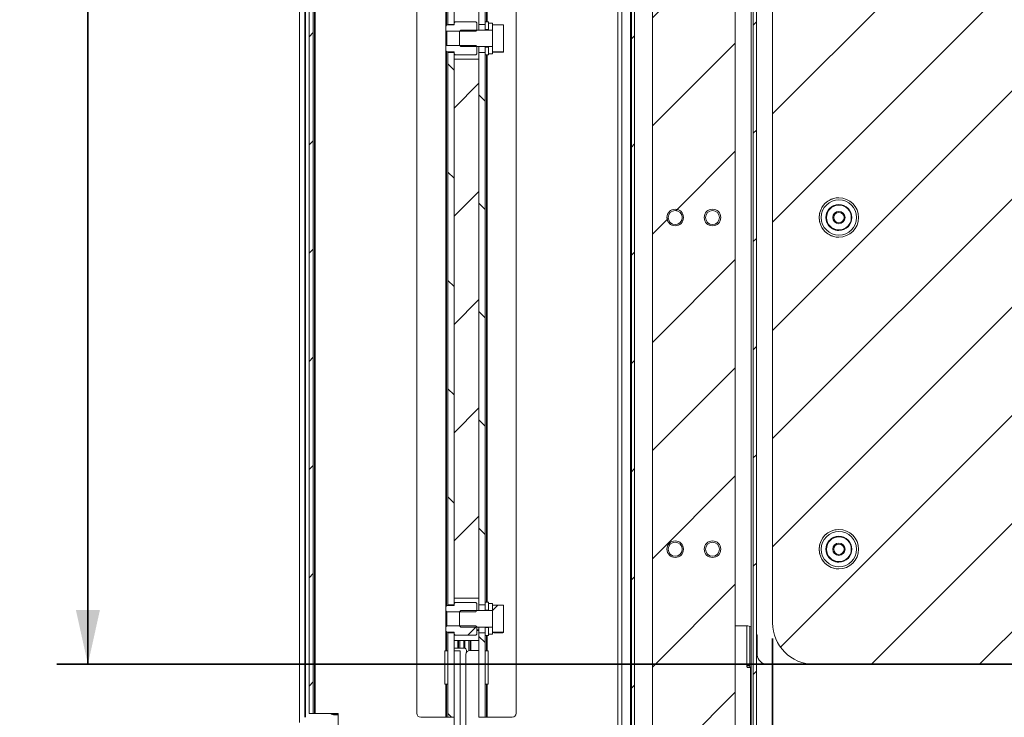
# Model space of a CAD drawing. Header units: millimetres. Extents: x 4 to 1188, y 1 to 840.
# Tile 180 of 256: x 639 to 702, y 328 to 373. Entities that reach past the tile are written whole.
import ezdxf

# ---------------------------------------------------------------- set-up
doc = ezdxf.new("R2010")
doc.units = ezdxf.units.MM
doc.layers.add('1', color=7, linetype='Continuous')
doc.styles.add('Arial Unicode MS', font='Arial Unicode MS')
doc.dimstyles.get("Standard").update_dxf_attribs({"dimtxt": 0.18, "dimasz": 0.18, "dimexe": 0.18, "dimexo": 0.0625, "dimgap": 0.09, "dimtad": 0, "dimtih": 1, "dimtoh": 1, "dimdec": 4, "dimzin": 0, "dimdsep": 46, "dimtxsty": 'Standard', "dimcen": 0.09, "dimadec": 0, "dimazin": 0, "dimtfac": 1, "dimtdec": 4, "dimtofl": 0, "dimtmove": 0, "dimatfit": 3, "dimfxl": 0, "dimtolj": 1, "dimtzin": 0, "dimarcsym": 0})

# ---------------------------------------------------------------- blocks, each defined once
blk = doc.blocks.new('_U9')
at = {"layer": '1', "color": 18, "lineweight": 35}
for p, q in [((765.566, 431.416), (765.566, 279.229)), ((687.293, 333.42), (687.293, 279.229)), ((687.293, 281.229), (765.566, 281.229))]:
    blk.add_line(p, q, dxfattribs=at)
at = {"layer": '1', "color": 18, "lineweight": 70}
for points in [[(687.293, 281.229), (690.793, 282.005), (690.793, 280.453)], [(765.566, 281.229), (762.066, 280.453), (762.066, 282.005)]]:
    blk.add_solid(points, dxfattribs=at)
at = {"layer": '1', "color": 18, "linetype": 'Continuous', "lineweight": 13, "insert": (723.242, 281.976), "char_height": 3, "attachment_point": 7, "line_spacing_factor": 1.047437, "style": 'Arial Unicode MS'}
blk.add_mtext('\\fArial Unicode MS|b0|i0;\\W1.0000;587', dxfattribs=at)
blk = doc.blocks.new('_U30')
at = {"layer": '1', "color": 18, "lineweight": 35}
for p, q in [((692.959, 533.086), (641.229, 533.086)), ((643.229, 533.086), (643.229, 331.751)), ((725.426, 331.751), (641.229, 331.751))]:
    blk.add_line(p, q, dxfattribs=at)
at = {"layer": '1', "color": 18, "lineweight": 70}
for points in [[(643.229, 533.086), (644.005, 529.586), (642.454, 529.586)], [(643.229, 331.751), (642.454, 335.251), (644.005, 335.251)]]:
    blk.add_solid(points, dxfattribs=at)
at = {"layer": '1', "color": 18, "linetype": 'Continuous', "lineweight": 13, "insert": (642.777, 428.042), "char_height": 3, "attachment_point": 7, "rotation": 90, "line_spacing_factor": 1.047437, "style": 'Arial Unicode MS'}
blk.add_mtext('\\fArial Unicode MS|b0|i0;\\W1.0000;1510', dxfattribs=at)

msp = doc.modelspace()

# ---------------------------------------------------------------- hatches: boundary and pattern name
at = {"layer": '1', "linetype": 'Continuous', "lineweight": 35}
h = msp.add_hatch(dxfattribs=at)
h.set_pattern_fill('ANSI31', color=154, scale=1.55, angle=-2.13e-14, style=0)
edge = h.paths.add_edge_path(flags=0)
edge.add_ellipse((691.5592, 360.4864), major_axis=(-1.2667, 0), ratio=1, start_angle=0, end_angle=360)
edge = h.paths.add_edge_path(flags=0)
edge.add_ellipse((691.5592, 381.8197), major_axis=(-1.2667, 0), ratio=1, start_angle=0, end_angle=360)
edge = h.paths.add_edge_path(flags=0)
edge.add_ellipse((691.5592, 403.153), major_axis=(-1.2667, 0), ratio=1, start_angle=0, end_angle=360)
edge = h.paths.add_edge_path(flags=0)
edge.add_line((687.2926, 334.4197), (687.2926, 407.146))
edge.add_ellipse((687.8259, 407.146), major_axis=(0.5333, 0), ratio=1, start_angle=150, end_angle=180, ccw=False)
edge.add_line((687.364, 407.4127), (691.2211, 414.0934))
edge.add_ellipse((690.7592, 414.36), major_axis=(0.5333, 0), ratio=1, start_angle=330, end_angle=360)
edge.add_line((691.2926, 414.36), (691.2926, 530.4197))
edge.add_ellipse((693.9592, 530.4197), major_axis=(2.6667, 0), ratio=1, start_angle=90, end_angle=180, ccw=False)
edge.add_line((693.9592, 533.0864), (762.8943, 533.0864))
edge.add_ellipse((762.8943, 530.4197), major_axis=(-2.6667, 0), ratio=1, start_angle=180, end_angle=270, ccw=False)
edge.add_line((765.561, 530.4197), (765.561, 334.4197))
edge.add_ellipse((762.8943, 334.4197), major_axis=(-2.6667, 0), ratio=1, start_angle=90, end_angle=180, ccw=False)
edge.add_line((762.8943, 331.753), (689.9592, 331.753))
edge.add_ellipse((689.9592, 334.4197), major_axis=(-2.6667, 0), ratio=1, start_angle=0, end_angle=90, ccw=False)
edge = h.paths.add_edge_path(flags=0)
edge.add_ellipse((691.5592, 339.153), major_axis=(-1.2667, 0), ratio=1, start_angle=0, end_angle=360)
h = msp.add_hatch(dxfattribs=at)
h.set_pattern_fill('ANSI31', color=154, scale=1.55, angle=-2.13e-14, style=0)
h.paths.add_polyline_path([(657.7261, 328.5886), (657.4595, 328.5886), (657.4595, 415.6553), (657.7261, 415.6553)], flags=0)
h = msp.add_hatch(dxfattribs=at)
h.set_pattern_fill('ANSI31', color=154, scale=1.55, angle=89.9544, style=0)
h.paths.add_polyline_path([(666.3928, 333.7756), (666.7928, 333.7756), (666.7928, 328.342), (666.3928, 328.342)], flags=0)
h.paths.add_polyline_path([(666.7928, 372.9083), (666.3928, 372.9083), (666.3928, 408.4423), (666.7928, 408.4423)], flags=0)
h.paths.add_polyline_path([(666.7928, 410.2416), (666.3928, 410.2416), (666.3928, 415.6753), (666.7928, 415.6753)], flags=0)
h.paths.add_polyline_path([(666.7928, 335.575), (666.3928, 335.575), (666.3928, 371.109), (666.7928, 371.109)], flags=0)
h = msp.add_hatch(dxfattribs=at)
h.set_pattern_fill('ANSI31', color=154, scale=1.55, angle=89.9544, style=0)
h.paths.add_polyline_path([(668.7928, 410.2416), (668.3928, 410.2416), (668.3928, 415.6753), (668.7928, 415.6753)], flags=0)
h.paths.add_polyline_path([(668.3928, 371.109), (668.7928, 371.109), (668.7928, 335.575), (668.3928, 335.575)], flags=0)
h.paths.add_polyline_path([(668.3928, 333.7756), (668.7928, 333.7756), (668.7928, 328.342), (668.3928, 328.342)], flags=0)
h.paths.add_polyline_path([(668.3928, 408.4423), (668.7928, 408.4423), (668.7928, 372.9083), (668.3928, 372.9083)], flags=0)
h = msp.add_hatch(dxfattribs=at)
h.set_pattern_fill('ANSI31', color=154, scale=1.55, angle=-2.13e-14, style=0)
h.paths.add_polyline_path([(686.0479, 324.4764), (686.0479, 411.143), (686.2479, 411.143), (686.2479, 324.4764)], flags=0)
h.paths.add_polyline_path([(678.2039, 411.143), (678.4039, 411.143), (678.4039, 324.4764), (678.2039, 324.4764)], flags=0)
h = msp.add_hatch(dxfattribs=at)
h.set_pattern_fill('ANSI31', color=154, scale=1.55, angle=-2.13e-14, style=0)
edge = h.paths.add_edge_path(flags=0)
edge.add_line((684.6926, 327.5964), (684.6926, 324.9297))
edge.add_line((684.6926, 324.9297), (684.2174, 324.9297))
edge.add_ellipse((684.0259, 324.7964), major_axis=(-0.2333, 0), ratio=1, start_angle=214.849905, end_angle=415.150095)
edge.add_line((683.8926, 324.6049), (683.8926, 323.863))
edge.add_line((683.8926, 323.863), (680.5592, 323.863))
edge.add_line((680.5592, 323.863), (680.5592, 324.6049))
edge.add_ellipse((680.4259, 324.7964), major_axis=(-0.2333, 0), ratio=1, start_angle=124.849905, end_angle=325.150095)
edge.add_line((680.2344, 324.9297), (679.7592, 324.9297))
edge.add_line((679.7592, 324.9297), (679.7592, 327.5964))
edge.add_line((679.7592, 327.5964), (679.5592, 327.5964))
edge.add_line((679.5592, 327.5964), (679.5592, 410.2964))
edge.add_line((679.5592, 410.2964), (680.2344, 410.2964))
edge.add_ellipse((680.4259, 410.4297), major_axis=(-0.2333, 0), ratio=1, start_angle=34.849905, end_angle=235.150095)
edge.add_line((680.5592, 410.6212), (680.5592, 410.963))
edge.add_line((680.5592, 410.963), (681.6926, 410.963))
edge.add_line((681.6926, 410.963), (681.6926, 410.2964))
edge.add_line((681.6926, 410.2964), (682.7592, 410.2964))
edge.add_line((682.7592, 410.2964), (682.7592, 410.963))
edge.add_line((682.7592, 410.963), (683.8926, 410.963))
edge.add_line((683.8926, 410.963), (683.8926, 410.6212))
edge.add_ellipse((684.0259, 410.4297), major_axis=(-0.2333, 0), ratio=1, start_angle=304.849905, end_angle=505.150095)
edge.add_line((684.2174, 410.2964), (684.8926, 410.2964))
edge.add_line((684.8926, 410.2964), (684.8926, 327.5964))
edge.add_line((684.8926, 327.5964), (684.6926, 327.5964))
edge = h.paths.add_edge_path(flags=0)
edge.add_ellipse((681.0259, 339.153), major_axis=(0.4533, 0), ratio=1, start_angle=0, end_angle=360)
edge = h.paths.add_edge_path(flags=0)
edge.add_ellipse((683.4259, 339.153), major_axis=(0.4533, 0), ratio=1, start_angle=0, end_angle=360)
edge = h.paths.add_edge_path(flags=0)
edge.add_ellipse((681.0259, 360.4864), major_axis=(0.4533, 0), ratio=1, start_angle=0, end_angle=360)
edge = h.paths.add_edge_path(flags=0)
edge.add_ellipse((683.4259, 360.4864), major_axis=(0.4533, 0), ratio=1, start_angle=0, end_angle=360)
edge = h.paths.add_edge_path(flags=0)
edge.add_ellipse((681.0259, 381.8197), major_axis=(0.4533, 0), ratio=1, start_angle=0, end_angle=360)
edge = h.paths.add_edge_path(flags=0)
edge.add_ellipse((683.4259, 381.8197), major_axis=(0.4533, 0), ratio=1, start_angle=0, end_angle=360)
edge = h.paths.add_edge_path(flags=0)
edge.add_ellipse((683.4259, 403.153), major_axis=(0.4533, 0), ratio=1, start_angle=0, end_angle=360)
edge = h.paths.add_edge_path(flags=0)
edge.add_ellipse((681.0259, 403.153), major_axis=(0.4533, 0), ratio=1, start_angle=0, end_angle=360)
h = msp.add_hatch(dxfattribs=at)
h.set_pattern_fill('ANSI31', color=154, scale=1.55, angle=-2.13e-14, style=0)
h.paths.add_polyline_path([(668.3928, 373.342), (666.7928, 373.342), (666.7928, 408.0086), (668.3928, 408.0086)], flags=0)
h.paths.add_polyline_path([(666.7928, 370.6753), (668.3928, 370.6753), (668.3928, 336.0086), (666.7928, 336.0086)], flags=0)
h = msp.add_hatch(dxfattribs=at)
h.set_pattern_fill('ANSI31', color=154, scale=1.55, angle=-2.13e-14, style=0)
h.paths.add_polyline_path([(666.2595, 372.8683), (666.7928, 372.8683), (666.7928, 373.0667), (668.2595, 373.0667), (668.2595, 372.4613), (666.2595, 372.4613)], flags=0)
h.paths.add_polyline_path([(668.2595, 370.9506), (666.7928, 370.9506), (666.7928, 371.149), (666.2595, 371.149), (666.2595, 371.556), (668.2595, 371.556)], flags=0)
h = msp.add_hatch(dxfattribs=at)
h.set_pattern_fill('ANSI31', color=154, scale=1.55, angle=-2.13e-14, style=0)
h.paths.add_polyline_path([(669.0061, 373.075), (669.0061, 372.5681), (668.7928, 372.5681), (668.7928, 373.075)], flags=0)
h.paths.add_polyline_path([(669.0061, 371.4492), (669.0061, 370.9422), (668.7928, 370.9422), (668.7928, 371.4492)], flags=0)
h = msp.add_hatch(dxfattribs=at)
h.set_pattern_fill('ANSI31', color=154, scale=1.55, angle=29.9848, style=0)
h.paths.add_polyline_path([(669.0061, 371.4759), (669.2728, 371.4759), (669.2728, 371.0223), (669.0061, 371.0223)], flags=0)
h.paths.add_polyline_path([(669.2728, 372.5414), (669.0061, 372.5414), (669.0061, 372.995), (669.2728, 372.995)], flags=0)
h = msp.add_hatch(dxfattribs=at)
h.set_pattern_fill('ANSI31', color=154, scale=1.55, angle=-2.13e-14, style=0)
h.paths.add_polyline_path([(669.9795, 372.878), (669.9795, 371.142), (669.2728, 371.142), (669.2728, 372.878)], flags=0)
h = msp.add_hatch(dxfattribs=at)
h.set_pattern_fill('ANSI31', color=154, scale=1.55, angle=-2.13e-14, style=0)
edge = h.paths.add_edge_path(flags=0)
edge.add_ellipse((691.5592, 360.4864), major_axis=(0.8, 0), ratio=1, start_angle=0, end_angle=360)
edge = h.paths.add_edge_path(flags=0)
edge.add_ellipse((691.5599, 360.4828), major_axis=(0.3333, 0), ratio=1, start_angle=0, end_angle=360)
h = msp.add_hatch(dxfattribs=at)
h.set_pattern_fill('ANSI31', color=154, scale=1.55, angle=-2.13e-14, style=0)
edge = h.paths.add_edge_path(flags=0)
edge.add_ellipse((691.5592, 339.153), major_axis=(0.8, 0), ratio=1, start_angle=0, end_angle=360)
edge = h.paths.add_edge_path(flags=0)
edge.add_ellipse((691.5599, 339.1495), major_axis=(0.3333, 0), ratio=1, start_angle=0, end_angle=360)
h = msp.add_hatch(dxfattribs=at)
h.set_pattern_fill('ANSI31', color=154, scale=1.55, angle=-2.13e-14, style=0)
h.paths.add_polyline_path([(668.2595, 333.6172), (666.7928, 333.6172), (666.7928, 333.8156), (666.2595, 333.8156), (666.2595, 334.2226), (668.2595, 334.2226)], flags=0)
h.paths.add_polyline_path([(666.2595, 335.5349), (666.7928, 335.5349), (666.7928, 335.7333), (668.2595, 335.7333), (668.2595, 335.128), (666.2595, 335.128)], flags=0)
h = msp.add_hatch(dxfattribs=at)
h.set_pattern_fill('ANSI31', color=154, scale=1.55, angle=-2.13e-14, style=0)
h.paths.add_polyline_path([(669.0061, 335.7417), (669.0061, 335.2347), (668.7928, 335.2347), (668.7928, 335.7417)], flags=0)
h.paths.add_polyline_path([(669.0061, 334.1158), (669.0061, 333.6089), (668.7928, 333.6089), (668.7928, 334.1158)], flags=0)
h = msp.add_hatch(dxfattribs=at)
h.set_pattern_fill('ANSI31', color=154, scale=1.55, angle=29.9848, style=0)
h.paths.add_polyline_path([(669.0061, 334.1425), (669.2728, 334.1425), (669.2728, 333.6889), (669.0061, 333.6889)], flags=0)
h.paths.add_polyline_path([(669.2728, 335.2081), (669.0061, 335.2081), (669.0061, 335.6616), (669.2728, 335.6616)], flags=0)
h = msp.add_hatch(dxfattribs=at)
h.set_pattern_fill('ANSI31', color=154, scale=1.55, angle=-2.13e-14, style=0)
h.paths.add_polyline_path([(669.9795, 335.5446), (669.9795, 333.8087), (669.2728, 333.8087), (669.2728, 335.5446)], flags=0)
h = msp.add_hatch(dxfattribs=at)
h.set_pattern_fill('ANSI31', color=154, scale=1.55, angle=29.9848, style=0)
h.paths.add_polyline_path([(667.1928, 332.6086), (667.1928, 325.2753), (666.7928, 325.2753), (666.7928, 332.6086)], flags=0)
h = msp.add_hatch(dxfattribs=at)
h.set_pattern_fill('ANSI31', color=154, scale=1.55, angle=-2.13e-14, style=0)
edge = h.paths.add_edge_path(flags=0)
edge.add_line((657.1761, 328.342), (658.5495, 328.342))
edge.add_line((658.5495, 328.342), (658.5495, 328.182))
edge.add_line((658.5495, 328.182), (657.1761, 328.182))
edge.add_arc((657.1761, 328.0086), 0.1733, 90, 180)
edge.add_line((657.0028, 328.0086), (657.0028, 292.0753))
edge.add_line((657.0028, 292.0753), (656.8428, 292.0753))
edge.add_line((656.8428, 292.0753), (656.8428, 328.0086))
edge.add_arc((657.1761, 328.0086), 0.3333, 90, 180, ccw=False)

# ---------------------------------------------------------------- linework, layer by layer
at = {"layer": '1', "color": 154, "linetype": 'Continuous', "lineweight": 13}
for p, q in [((656.8428, 416.2908), (656.8428, 328.0098)), ((677.333, 326.0564), (677.333, 416.1764)), ((677.5906, 326.0564), (677.5906, 416.1764)), ((656.8428, 415.5086), (656.8428, 328.0133)), ((657.4595, 328.5886), (657.4595, 415.6553)), ((657.7261, 415.6553), (657.7261, 328.5886)), ((664.3928, 415.4086), (664.3928, 328.6086)), ((670.7928, 328.6086), (670.7928, 415.4086)), ((678.186, 325.7897), (678.186, 411.143)), ((678.2039, 411.143), (678.2039, 328.3412)), ((678.2039, 324.4764), (678.2039, 411.143)), ((678.4039, 411.143), (678.4039, 324.4764)), ((686.0479, 324.4764), (686.0479, 411.143)), ((686.2479, 411.143), (686.2479, 324.4764)), ((679.5592, 327.5964), (679.5592, 410.2964)), ((684.8926, 410.2964), (684.8926, 327.5964)), ((685.9176, 408.783), (685.9176, 324.8767)), ((666.3928, 372.9083), (666.3928, 408.4423)), ((666.7928, 408.4423), (666.7928, 372.9083)), ((668.3928, 372.9083), (668.3928, 408.4423)), ((668.7928, 408.4423), (668.7928, 372.9083)), ((684.8927, 407.2864), (684.8927, 335.0197)), ((684.8927, 407.2864), (684.8927, 335.0197)), ((687.2926, 334.4197), (687.2926, 407.146)), ((666.3261, 372.8686), (666.2595, 372.802)), ((666.2595, 372.802), (666.2595, 372.8016)), ((666.2595, 372.528), (666.2595, 372.8016)), ((666.7928, 372.8686), (666.3261, 372.8686)), ((666.3261, 372.8683), (666.3261, 372.8686)), ((666.3261, 372.8683), (666.7928, 372.8683)), ((666.7928, 372.9083), (666.3928, 372.9083)), ((666.3928, 372.9083), (666.3928, 372.8686)), ((666.8595, 373.067), (666.7928, 373.0003)), ((666.7928, 372.8683), (666.7928, 373)), ((668.1928, 373.067), (666.8595, 373.067)), ((666.8595, 373.0667), (666.8595, 373.067)), ((666.8595, 373.0667), (668.1928, 373.0667)), ((668.2595, 373.0003), (668.1928, 373.067)), ((668.1928, 373.0667), (668.1928, 373.067)), ((668.2595, 373.0003), (668.2595, 373)), ((668.2595, 373), (668.2595, 372.528)), ((668.7928, 372.9083), (668.3928, 372.9083)), ((668.3928, 372.542), (668.3928, 372.9083)), ((669.0061, 373.0753), (668.7928, 373.0753)), ((668.7928, 373.075), (669.0061, 373.075)), ((668.7928, 372.5681), (668.7928, 373.075)), ((669.0061, 373.075), (669.0061, 373.0753)), ((669.0061, 373.075), (669.0061, 372.5681)), ((669.2728, 372.9953), (669.0061, 372.9953)), ((669.0061, 372.5414), (669.0061, 372.995)), ((669.0061, 372.995), (669.2728, 372.995)), ((669.2728, 372.9953), (669.2728, 372.995)), ((669.2728, 372.995), (669.2728, 372.5414)), ((669.2728, 372.874), (669.2745, 372.878)), ((669.2728, 371.1423), (669.2728, 372.8749)), ((669.2745, 372.878), (669.9777, 372.878)), ((669.9777, 372.878), (669.9795, 372.874)), ((669.9795, 372.8749), (669.9795, 371.1423)), ((666.2595, 371.4892), (666.2595, 372.528)), ((668.1928, 372.4613), (666.3261, 372.4613)), ((666.3261, 372.4613), (666.3261, 371.556)), ((667.1421, 372.4613), (667.1395, 372.4586)), ((667.1395, 372.4579), (667.1395, 372.4586)), ((667.1395, 371.5593), (667.1395, 372.4579)), ((667.2228, 372.5414), (669.2728, 372.5414)), ((669.0061, 372.542), (668.2595, 372.542)), ((669.0061, 372.5681), (668.7928, 372.5681)), ((668.7928, 372.5419), (668.7928, 372.5681)), ((669.2728, 372.5414), (669.0061, 372.5414)), ((669.2728, 372.5414), (669.2728, 371.4759)), ((666.2595, 371.2157), (666.2595, 371.4892)), ((666.3261, 371.556), (668.1928, 371.556)), ((667.1395, 371.5586), (667.1395, 371.5593)), ((667.1395, 371.5586), (667.1421, 371.556)), ((669.2728, 371.4759), (667.2228, 371.4759)), ((668.2595, 371.4892), (668.2595, 371.0173)), ((668.2595, 371.4753), (669.0061, 371.4753)), ((668.3928, 371.109), (668.3928, 371.4753)), ((668.7928, 371.4492), (668.7928, 371.4753)), ((668.7928, 370.9422), (668.7928, 371.4492)), ((668.7928, 371.4492), (669.0061, 371.4492)), ((669.0061, 371.4759), (669.2728, 371.4759)), ((669.0061, 371.0223), (669.0061, 371.4759)), ((669.0061, 371.4492), (669.0061, 370.9422)), ((669.2728, 371.4759), (669.2728, 371.0223)), ((666.2595, 371.2157), (666.2595, 371.2153)), ((666.2595, 371.2153), (666.3261, 371.1486)), ((666.7928, 371.149), (666.3261, 371.149)), ((666.3261, 371.1486), (666.3261, 371.149)), ((666.3261, 371.1486), (666.7928, 371.1486)), ((666.3928, 371.1486), (666.3928, 371.109)), ((666.3928, 335.575), (666.3928, 371.109)), ((666.3928, 371.109), (666.7928, 371.109)), ((666.7928, 371.0173), (666.7928, 371.149)), ((666.7928, 371.109), (666.7928, 335.575)), ((666.7928, 371.017), (666.8595, 370.9503)), ((668.1928, 370.9506), (666.8595, 370.9506)), ((666.8595, 370.9503), (666.8595, 370.9506)), ((666.8595, 370.9503), (668.1928, 370.9503)), ((668.1928, 370.9503), (668.2595, 371.017)), ((668.1928, 370.9503), (668.1928, 370.9506)), ((668.2595, 371.0173), (668.2595, 371.017)), ((668.3928, 371.109), (668.7928, 371.109)), ((668.3928, 335.575), (668.3928, 371.109)), ((668.7928, 371.109), (668.7928, 335.575)), ((669.0061, 370.9422), (668.7928, 370.9422)), ((668.7928, 370.942), (669.0061, 370.942)), ((669.2728, 371.0223), (669.0061, 371.0223)), ((669.0061, 371.022), (669.2728, 371.022)), ((669.0061, 370.942), (669.0061, 370.9422)), ((669.2728, 371.0223), (669.2728, 371.022)), ((669.9793, 371.142), (669.273, 371.142)), ((669.9021, 371.1157), (669.3502, 371.1157)), ((666.7928, 370.6753), (668.3928, 370.6753)), ((666.7928, 336.0086), (666.7928, 370.6753)), ((668.3928, 370.6753), (668.3928, 336.0086)), ((691.5594, 361.6197), (691.5592, 361.6197)), ((691.5594, 361.2864), (691.5592, 361.2864)), ((691.5592, 359.6864), (691.5594, 359.6864)), ((691.5592, 359.353), (691.5594, 359.353)), ((691.5594, 340.2864), (691.5592, 340.2864)), ((691.5594, 339.953), (691.5592, 339.953)), ((691.5592, 338.353), (691.5594, 338.353)), ((691.5592, 338.0197), (691.5594, 338.0197)), ((668.3928, 336.0086), (666.7928, 336.0086)), ((666.3261, 335.5353), (666.2595, 335.4686)), ((666.2595, 335.4686), (666.2595, 335.4682)), ((666.2595, 335.1947), (666.2595, 335.4682)), ((666.7928, 335.5353), (666.3261, 335.5353)), ((666.3261, 335.5349), (666.3261, 335.5353)), ((666.3261, 335.5349), (666.7928, 335.5349)), ((666.7928, 335.575), (666.3928, 335.575)), ((666.3928, 335.5749), (666.3928, 335.5353)), ((666.8595, 335.7336), (666.7928, 335.667)), ((666.7928, 335.5349), (666.7928, 335.6666)), ((668.1928, 335.7336), (666.8595, 335.7336)), ((666.8595, 335.7333), (666.8595, 335.7336)), ((666.8595, 335.7333), (668.1928, 335.7333)), ((667.2228, 335.2086), (667.2228, 335.2081)), ((667.2228, 335.2081), (669.2728, 335.2081)), ((668.2595, 335.667), (668.1928, 335.7336)), ((668.1928, 335.7333), (668.1928, 335.7336)), ((668.2595, 335.667), (668.2595, 335.6666)), ((668.2595, 335.6666), (668.2595, 335.1947)), ((669.0061, 335.2086), (668.2595, 335.2086)), ((668.7928, 335.575), (668.3928, 335.575)), ((668.3928, 335.2086), (668.3928, 335.575)), ((669.0061, 335.742), (668.7928, 335.742)), ((668.7928, 335.2347), (668.7928, 335.7417)), ((668.7928, 335.7417), (669.0061, 335.7417)), ((669.0061, 335.2347), (668.7928, 335.2347)), ((668.7928, 335.2086), (668.7928, 335.2347)), ((669.0061, 335.7417), (669.0061, 335.742)), ((669.0061, 335.7417), (669.0061, 335.2347)), ((669.2728, 335.662), (669.0061, 335.662)), ((669.0061, 335.2081), (669.0061, 335.6616)), ((669.0061, 335.6616), (669.2728, 335.6616)), ((669.2728, 335.2081), (669.0061, 335.2081)), ((669.2728, 335.662), (669.2728, 335.6616)), ((669.2728, 335.6616), (669.2728, 335.2081)), ((669.2728, 335.5406), (669.2745, 335.5446)), ((669.2728, 333.809), (669.2728, 335.5416)), ((669.2728, 335.2081), (669.2728, 334.1425)), ((669.2745, 335.5446), (669.9777, 335.5446)), ((669.9777, 335.5446), (669.9795, 335.5406)), ((669.9795, 335.5416), (669.9795, 333.809)), ((666.2595, 334.1559), (666.2595, 335.1947)), ((668.1928, 335.128), (666.3261, 335.128)), ((666.3261, 335.128), (666.3261, 334.2226)), ((667.1421, 335.128), (667.1395, 335.1253)), ((667.1395, 335.1246), (667.1395, 335.1253)), ((667.1395, 334.226), (667.1395, 335.1246)), ((666.2595, 333.8823), (666.2595, 334.1559)), ((666.3261, 334.2226), (668.1928, 334.2226)), ((667.1395, 334.2253), (667.1395, 334.226)), ((667.1395, 334.2253), (667.1421, 334.2226)), ((669.2728, 334.1425), (667.2228, 334.1425)), ((667.2228, 334.1425), (667.2228, 334.142)), ((668.2595, 334.1559), (668.2595, 333.6839)), ((668.2595, 334.142), (669.0061, 334.142)), ((668.3928, 333.7756), (668.3928, 334.142)), ((668.7928, 334.1158), (668.7928, 334.142)), ((668.7928, 334.1158), (669.0061, 334.1158)), ((668.7928, 333.6089), (668.7928, 334.1158)), ((669.0061, 333.6889), (669.0061, 334.1425)), ((669.0061, 334.1425), (669.2728, 334.1425)), ((669.0061, 334.1158), (669.0061, 333.6089)), ((669.2728, 334.1425), (669.2728, 333.6889)), ((685.6261, 334.2197), (684.8927, 334.2197)), ((685.6308, 331.6764), (685.6308, 334.2209)), ((685.8185, 331.6764), (685.8185, 334.192)), ((666.2595, 333.8823), (666.2595, 333.882)), ((666.2595, 333.882), (666.3261, 333.8153)), ((666.7928, 333.8156), (666.3261, 333.8156)), ((666.3261, 333.8153), (666.3261, 333.8156)), ((666.3261, 333.8153), (666.7928, 333.8153)), ((666.3928, 333.8153), (666.3928, 333.7756)), ((666.3928, 333.7756), (666.7928, 333.7756)), ((666.3928, 328.342), (666.3928, 333.7756)), ((666.7928, 333.6839), (666.7928, 333.8156)), ((666.7928, 333.7756), (666.7928, 328.342)), ((666.7928, 333.6836), (666.8595, 333.617)), ((668.1928, 333.6172), (666.8595, 333.6172)), ((666.8595, 333.617), (666.8595, 333.6172)), ((666.8595, 333.617), (668.1928, 333.617)), ((668.1928, 333.617), (668.2595, 333.6836)), ((668.1928, 333.617), (668.1928, 333.6172)), ((668.2595, 333.6839), (668.2595, 333.6836)), ((668.3928, 333.7756), (668.7928, 333.7756)), ((668.3928, 328.342), (668.3928, 333.7756)), ((668.7928, 333.7756), (668.7928, 328.342)), ((669.0061, 333.6089), (668.7928, 333.6089)), ((668.7928, 333.6086), (669.0061, 333.6086)), ((669.2728, 333.6889), (669.0061, 333.6889)), ((669.0061, 333.6886), (669.2728, 333.6886)), ((669.0061, 333.6086), (669.0061, 333.6089)), ((669.2728, 333.6889), (669.2728, 333.6886)), ((669.9793, 333.8087), (669.273, 333.8087)), ((669.9021, 333.7824), (669.3502, 333.7824)), ((686.2479, 326.9247), (686.2479, 333.7944)), ((686.2927, 332.4197), (686.2927, 333.553)), ((668.3928, 333.2753), (666.7928, 333.2753)), ((667.4595, 332.7886), (666.7928, 332.7886)), ((667.1661, 332.7899), (667.1661, 333.2754)), ((667.4328, 332.7899), (667.4328, 333.2754)), ((667.485, 333.2766), (667.485, 332.7869)), ((667.7517, 333.2766), (667.7517, 332.6355)), ((666.2861, 332.6086), (666.1928, 332.6086)), ((666.1928, 332.6086), (666.1928, 330.4753)), ((666.3928, 332.6086), (666.2861, 332.6086)), ((666.7928, 325.2753), (666.7928, 332.6086)), ((666.7928, 332.6086), (667.1928, 332.6086)), ((667.1928, 332.6086), (667.1928, 325.2753)), ((667.5517, 327.7897), (667.5517, 332.3764)), ((667.5928, 332.5185), (667.5928, 332.6553)), ((667.8184, 332.643), (668.3928, 332.643)), ((668.7928, 332.6086), (668.8995, 332.6086)), ((668.8995, 332.6086), (668.9928, 332.6086)), ((668.9928, 330.4753), (668.9928, 332.6086)), ((685.8807, 331.543), (685.6895, 331.543)), ((685.8807, 331.543), (685.9176, 331.543)), ((685.8807, 324.9095), (685.8807, 331.543)), ((686.9594, 331.753), (689.9593, 331.753)), ((694.2264, 331.7495), (686.9597, 331.7495)), ((762.8943, 331.753), (689.9592, 331.753)), ((694.2264, 331.7495), (694.2264, 331.7495)), ((762.8939, 331.7494), (694.295, 331.7529)), ((666.1928, 330.4753), (666.2861, 330.4753)), ((666.2861, 330.4753), (666.3928, 330.4753)), ((668.8995, 330.4753), (668.7928, 330.4753)), ((668.9928, 330.4753), (668.8995, 330.4753)), ((657.7261, 328.5886), (657.4595, 328.5886)), ((657.7261, 328.5886), (657.8328, 328.5886)), ((659.3261, 328.5886), (657.8328, 328.5886)), ((658.9762, 328.5286), (659.0428, 328.5286)), ((659.0428, 328.5286), (659.0428, 328.5886)), ((659.3261, 327.6486), (659.3261, 328.5886)), ((666.2861, 328.342), (664.6595, 328.342)), ((666.3928, 328.342), (666.2861, 328.342)), ((666.7928, 328.342), (666.3928, 328.342)), ((668.7928, 328.342), (668.3928, 328.342)), ((668.7928, 328.342), (668.8995, 328.342)), ((668.8995, 328.342), (670.5261, 328.342))]:
    msp.add_line(p, q, dxfattribs=at)
at = {"layer": '1', "color": 154, "linetype": 'Continuous', "lineweight": 35}
for p, q in [((657.2162, 415.5086), (657.2162, 328.3434)), ((657.8328, 415.6553), (657.8328, 328.5886)), ((678.1733, 411.1426), (678.1733, 325.7897)), ((666.2861, 408.5213), (666.2861, 372.8274)), ((668.8995, 373.0749), (668.8995, 408.2751)), ((666.2861, 371.1898), (666.2861, 335.4959)), ((668.8995, 335.7422), (668.8995, 370.9424)), ((684.8927, 335.0197), (684.8927, 335.0197)), ((668.2595, 333.942), (668.3928, 333.942)), ((666.2861, 333.8559), (666.2861, 332.6086)), ((668.8995, 332.6086), (668.8995, 333.6096)), ((667.0595, 332.7897), (667.0595, 333.2766)), ((667.8584, 333.276), (667.8584, 332.6444)), ((685.6308, 331.6764), (685.8185, 331.6764)), ((666.2861, 330.4753), (666.2861, 328.342)), ((668.8995, 328.342), (668.8995, 330.4753)), ((659.3262, 328.5286), (659.0428, 328.5286))]:
    msp.add_line(p, q, dxfattribs=at)
at = {"layer": '1', "color": 154, "linetype": 'Continuous', "lineweight": 13}
for centre, radius, start, end in [((667.4595, 332.6553), 0.1333, 0, 90), ((667.8184, 332.3764), 0.2667, 90, 180), ((658.9762, 328.662), 0.1333, 213.3675, 270), ((664.6595, 328.6086), 0.2667, 180, 270), ((670.5261, 328.6086), 0.2667, 270, 0)]:
    msp.add_arc(centre, radius, start, end, dxfattribs=at)
for centre, major_axis in [((691.5592, 360.4864), (-1.2667, 0)), ((691.5592, 360.4864), (-1.1333, 0)), ((691.5592, 360.4864), (-0.8333, 0)), ((691.5592, 360.4864), (0.8, 0)), ((681.0259, 360.4864), (0.5333, 0)), ((681.0259, 360.4864), (0.4533, 0)), ((683.4259, 360.4864), (0.5333, 0)), ((683.4259, 360.4864), (0.4533, 0)), ((691.5599, 360.4828), (-0.4, 0)), ((691.5599, 360.4828), (0.3333, 0)), ((691.5592, 339.153), (-1.2667, 0)), ((691.5592, 339.153), (-1.1333, 0)), ((681.0259, 339.153), (0.5333, 0)), ((683.4259, 339.153), (0.5333, 0)), ((691.5592, 339.153), (-0.8333, 0)), ((691.5592, 339.153), (0.8, 0)), ((681.0259, 339.153), (0.4533, 0)), ((683.4259, 339.153), (0.4533, 0)), ((691.5599, 339.1495), (-0.4, 0)), ((691.5599, 339.1495), (0.3333, 0))]:
    msp.add_ellipse(centre, major_axis=major_axis, ratio=1, dxfattribs=at)
for centre, major_axis, start_param, end_param in [((691.5593, 360.4864), (0, 1.2667), 0, 3.1415927), ((691.5594, 360.4864), (0, 0.8333), 0, 3.1415927), ((691.5594, 360.4864), (0, 1.1333), 4.712389, 6.2831853), ((691.5594, 360.4864), (0, 1.1333), 3.1415927, 4.712389), ((691.5594, 360.4864), (0, -0.8), 1.5025649, 1.5707963), ((691.5594, 360.4864), (0, -0.8), 0, 0.2794054), ((691.5593, 339.153), (0, 1.2667), 0, 3.1415927), ((691.5594, 339.153), (0, 1.1333), 4.712389, 6.2831853), ((691.5594, 339.153), (0, 0.8333), 0, 3.1415927), ((691.5594, 339.153), (0, 1.1333), 3.1415927, 4.712389), ((685.6261, 333.553), (0, 0.6667), 5.830526, 6.2831853), ((689.9592, 334.4197), (-2.6667, 0), 0, 1.5707963), ((685.6261, 333.553), (0, 0.6667), 4.712389, 5.081207), ((686.9594, 332.4197), (0, -0.6667), 4.712389, 6.2831853), ((686.9597, 332.4161), (0, -0.6667), 4.7902661, 6.2831853), ((694.2264, 332.4161), (0, 0.6667), 3.1415927, 3.2452652), ((694.2264, 332.4161), (0, -0.6667), 0, 0.1036726)]:
    msp.add_ellipse(centre, major_axis=major_axis, ratio=1, start_param=start_param, end_param=end_param, dxfattribs=at)
for points, degree in [([(684.8927, 410.2964), (684.8927, 327.5964)], 1), ([(666.2595, 372.8016), (666.2817, 372.8238), (666.3039, 372.846), (666.3261, 372.8683)], 3), ([(666.7928, 373), (666.815, 373.0222), (666.8372, 373.0444), (666.8595, 373.0667)], 3), ([(668.1928, 373.0667), (668.215, 373.0444), (668.2372, 373.0222), (668.2595, 373)], 3), ([(669.2728, 372.8749), (669.2734, 372.8759), (669.274, 372.877), (669.2745, 372.878)], 3), ([(669.9777, 372.878), (669.9783, 372.877), (669.9789, 372.8759), (669.9795, 372.8749)], 3), ([(666.3261, 372.4613), (666.3039, 372.4835), (666.2817, 372.5058), (666.2595, 372.528)], 3), ([(667.1395, 372.4579), (667.1672, 372.4858), (667.195, 372.5136), (667.2228, 372.5414)], 3), ([(668.2595, 372.528), (668.2372, 372.5058), (668.215, 372.4835), (668.1928, 372.4613)], 3), ([(666.2595, 371.4892), (666.2817, 371.5115), (666.3039, 371.5337), (666.3261, 371.556)], 3), ([(667.2228, 371.4759), (667.195, 371.5037), (667.1672, 371.5315), (667.1395, 371.5593)], 3), ([(668.1928, 371.556), (668.215, 371.5337), (668.2372, 371.5115), (668.2595, 371.4892)], 3), ([(666.3261, 371.149), (666.3039, 371.1712), (666.2817, 371.1934), (666.2595, 371.2157)], 3), ([(666.8595, 370.9506), (666.8372, 370.9728), (666.815, 370.995), (666.7928, 371.0173)], 3), ([(668.2595, 371.0173), (668.2372, 370.995), (668.215, 370.9728), (668.1928, 370.9506)], 3), ([(669.273, 371.142), (669.2729, 371.1421), (669.2729, 371.1422), (669.2728, 371.1423)], 3), ([(669.9795, 371.1423), (669.9794, 371.1422), (669.9793, 371.1421), (669.9793, 371.142)], 3), ([(666.2595, 335.4682), (666.2817, 335.4905), (666.3039, 335.5127), (666.3261, 335.5349)], 3), ([(666.7928, 335.6666), (666.815, 335.6889), (666.8372, 335.7111), (666.8595, 335.7333)], 3), ([(667.1395, 335.1246), (667.1672, 335.1524), (667.195, 335.1802), (667.2228, 335.2081)], 3), ([(668.1928, 335.7333), (668.215, 335.7111), (668.2372, 335.6889), (668.2595, 335.6666)], 3), ([(669.2728, 335.5416), (669.2734, 335.5426), (669.274, 335.5436), (669.2745, 335.5446)], 3), ([(669.9777, 335.5446), (669.9783, 335.5436), (669.9789, 335.5426), (669.9795, 335.5416)], 3), ([(666.3261, 335.128), (666.3039, 335.1502), (666.2817, 335.1725), (666.2595, 335.1947)], 3), ([(668.2595, 335.1947), (668.2372, 335.1725), (668.215, 335.1502), (668.1928, 335.128)], 3), ([(666.2595, 334.1559), (666.2817, 334.1781), (666.3039, 334.2004), (666.3261, 334.2226)], 3), ([(667.2228, 334.1425), (667.195, 334.1703), (667.1672, 334.1981), (667.1395, 334.226)], 3), ([(668.1928, 334.2226), (668.215, 334.2004), (668.2372, 334.1781), (668.2595, 334.1559)], 3), ([(666.3261, 333.8156), (666.3039, 333.8379), (666.2817, 333.8601), (666.2595, 333.8823)], 3), ([(666.8595, 333.6172), (666.8372, 333.6395), (666.815, 333.6617), (666.7928, 333.6839)], 3), ([(668.2595, 333.6839), (668.2372, 333.6617), (668.215, 333.6395), (668.1928, 333.6172)], 3), ([(669.273, 333.8087), (669.2729, 333.8088), (669.2729, 333.8089), (669.2728, 333.809)], 3), ([(669.9795, 333.809), (669.9794, 333.8089), (669.9793, 333.8088), (669.9793, 333.8087)], 3)]:
    msp.add_open_spline(points, degree=degree, dxfattribs=at)
for points, knots in [([(669.273, 371.142), (669.273, 371.1418), (669.2731, 371.1417), (669.2734, 371.1409), (669.2737, 371.1403), (669.2751, 371.1386), (669.2764, 371.1374), (669.2817, 371.1339), (669.287, 371.1316), (669.3072, 371.1247), (669.3266, 371.1202), (669.3502, 371.1157)], [0, 0, 0, 0, 0.0180033, 0.0180033, 0.0834697, 0.0834697, 0.2144026, 0.2144026, 0.4762684, 0.4762684, 1, 1, 1, 1]), ([(669.9021, 371.1157), (669.9257, 371.1202), (669.9452, 371.1248), (669.9654, 371.1316), (669.9706, 371.134), (669.977, 371.1382), (669.9788, 371.1401), (669.9793, 371.142)], [0, 0, 0, 0, 0.5236973, 0.5236973, 0.785546, 0.785546, 1, 1, 1, 1]), ([(669.273, 333.8087), (669.273, 333.8085), (669.2731, 333.8083), (669.2734, 333.8076), (669.2737, 333.807), (669.2751, 333.8053), (669.2764, 333.8041), (669.2817, 333.8006), (669.287, 333.7983), (669.3072, 333.7914), (669.3266, 333.7869), (669.3502, 333.7824)], [0, 0, 0, 0, 0.0180033, 0.0180033, 0.0834697, 0.0834697, 0.2144026, 0.2144026, 0.4762684, 0.4762684, 1, 1, 1, 1]), ([(669.9021, 333.7824), (669.9257, 333.7869), (669.9452, 333.7914), (669.9654, 333.7983), (669.9706, 333.8006), (669.977, 333.8048), (669.9788, 333.8067), (669.9793, 333.8087)], [0, 0, 0, 0, 0.5236973, 0.5236973, 0.785546, 0.785546, 1, 1, 1, 1]), ([(685.6895, 331.543), (685.6858, 331.543), (685.6821, 331.5439), (685.6766, 331.5464), (685.6748, 331.5475), (685.6712, 331.55), (685.6693, 331.5515), (685.6641, 331.5565), (685.6607, 331.5606), (685.6567, 331.5666), (685.6559, 331.5679), (685.6544, 331.5705), (685.6536, 331.5718), (685.6513, 331.576), (685.6499, 331.5789), (685.6458, 331.5881), (685.6433, 331.5948), (685.6405, 331.6039), (685.64, 331.6058), (685.639, 331.6095), (685.6375, 331.6153), (685.6354, 331.6251), (685.634, 331.6333), (685.6332, 331.6395), (685.6329, 331.6416), (685.6324, 331.6459), (685.6322, 331.648), (685.6312, 331.6588), (685.6308, 331.6675), (685.6308, 331.6764)], [0, 0, 0, 0, 0.125, 0.125, 0.1875, 0.1875, 0.25, 0.25, 0.375, 0.375, 0.40625, 0.40625, 0.4375, 0.4375, 0.5, 0.5, 0.625, 0.625, 0.65625, 0.65625, 0.6875, 0.75, 0.8125, 0.8125, 0.84375, 0.84375, 0.875, 0.875, 1, 1, 1, 1]), ([(685.8185, 331.6764), (685.8185, 331.6675), (685.8189, 331.6589), (685.82, 331.6461), (685.8205, 331.6419), (685.8214, 331.6356), (685.8217, 331.6335), (685.8223, 331.6293), (685.8227, 331.6273), (685.8246, 331.6172), (685.8264, 331.6095), (685.8291, 331.6005), (685.8297, 331.5987), (685.8308, 331.5952), (685.8315, 331.5934), (685.8333, 331.5884), (685.8346, 331.5851), (685.8387, 331.5759), (685.8416, 331.5704), (685.8456, 331.5643), (685.8464, 331.5631), (685.8481, 331.5609), (685.8506, 331.5577), (685.8548, 331.553), (685.8584, 331.5501), (685.861, 331.5482), (685.8619, 331.5476), (685.8638, 331.5465), (685.8647, 331.546), (685.8693, 331.5439), (685.8729, 331.543), (685.8766, 331.543)], [0, 0, 0, 0, 0.125, 0.125, 0.1875, 0.1875, 0.21875, 0.21875, 0.25, 0.25, 0.375, 0.375, 0.40625, 0.40625, 0.4375, 0.4375, 0.5, 0.5, 0.625, 0.625, 0.65625, 0.65625, 0.6875, 0.75, 0.8125, 0.8125, 0.84375, 0.84375, 0.875, 0.875, 1, 1, 1, 1])]:
    msp.add_open_spline(points, degree=3, knots=knots, dxfattribs=at)

# ---------------------------------------------------------------- dimensions: what is measured, and where the dimension line sits
at = {"layer": '1', "color": 18, "linetype": 'Continuous', "lineweight": 13}
dim = msp.add_linear_dim(base=(643.2295, 331.7513), p1=(728.4268, 533.0864), p2=(726.4264, 331.7513), angle=90, dimstyle='Standard', override={"dimtxt": 3, "dimasz": 3.5, "dimexe": 2, "dimexo": 1, "dimgap": 1.5, "dimtad": 1, "dimtih": 0, "dimtoh": 0, "dimdec": 0, "dimlfac": 7.5, "dimzin": 8, "dimdsep": 44, "dimlunit": 2, "dimtxsty": 'Arial Unicode MS', "dimsah": 1, "dimse1": 0, "dimse2": 0, "dimsd1": 0, "dimsd2": 0, "dimclrd": 18, "dimclre": 18, "dimclrt": 18, "dimtol": 0, "dimtm": -0.1, "dimtfac": 0.666667, "dimtdec": 2, "dimtofl": 1, "dimtmove": 0, "dimtzin": 8, "dimlwd": 35, "dimlwe": 35}, dxfattribs=at)
dim.commit()
dim.dimension.update_dxf_attribs({"geometry": '_U30', "text_midpoint": (643.2295, 432.4188), "dimtype": 160})
dim = msp.add_linear_dim(base=(765.5658, 281.2286), p1=(687.2926, 370.7829), p2=(765.5658, 432.4159), dimstyle='Standard', override={"dimtxt": 3, "dimasz": 3.5, "dimexe": 2, "dimexo": 1, "dimgap": 1.5, "dimtad": 1, "dimtih": 1, "dimtoh": 0, "dimdec": 0, "dimlfac": 7.5, "dimzin": 8, "dimdsep": 44, "dimlunit": 2, "dimtxsty": 'Arial Unicode MS', "dimsah": 1, "dimse1": 0, "dimse2": 0, "dimsd1": 0, "dimsd2": 0, "dimclrd": 18, "dimclre": 18, "dimclrt": 18, "dimtol": 0, "dimtm": -0.1, "dimtfac": 0.666667, "dimtdec": 2, "dimtofl": 1, "dimtmove": 0, "dimtzin": 8, "dimlwd": 35, "dimlwe": 35}, dxfattribs=at)
dim.commit()
dim.dimension.update_dxf_attribs({"geometry": '_U9', "text_midpoint": (726.4292, 281.2286), "dimtype": 160})

doc.saveas('drawing.dxf')
